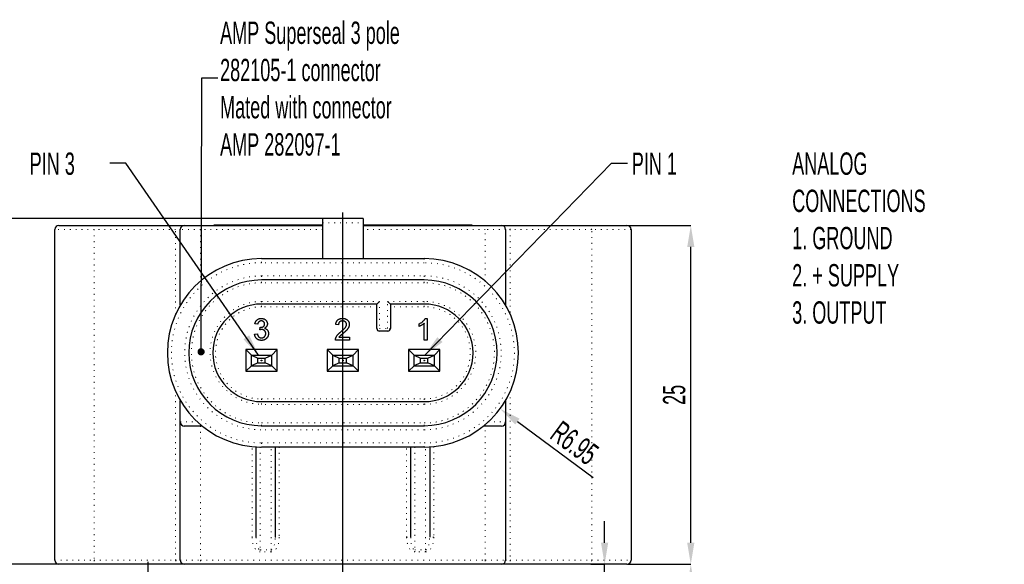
# Model space of a CAD drawing. Header units: millimetres. Extents: x 41 to 369, y 41 to 518.
# Tile 7 of 9: x 238 to 361, y 263 to 331. Entities that reach past the tile are written whole.
import ezdxf

# ---------------------------------------------------------------- set-up
doc = ezdxf.new("R2010")
doc.units = ezdxf.units.MM
doc.header["$PDSIZE"] = -1
doc.linetypes.add('DOT2', pattern=[0.635, 0, -0.635])
doc.layers.add('LINEE_SOTTILI', color=7, linetype='Continuous')
doc.styles.add('SLDTEXTSTYLE1', font='TXT', dxfattribs={"width": 0.605})
doc.dimstyles.new('SLDDIMSTYLE0', dxfattribs={"dimtxt": 2.8, "dimasz": 2.7, "dimexe": 0, "dimexo": 0.0625, "dimgap": 0.7, "dimtad": 1, "dimlfac": 0.588235, "dimrnd": 1e-09, "dimzin": 12, "dimdsep": 46, "dimtxsty": 'SLDTEXTSTYLE1', "dimsah": 1, "dimcen": 0.09, "dimadec": 0, "dimazin": 3, "dimtfac": 1, "dimtofl": 0, "dimtmove": 0, "dimatfit": 3, "dimfxl": 1, "dimfrac": 2, "dimtolj": 1, "dimtzin": 12, "dimarcsym": 0})
doc.dimstyles.new('SLDDIMSTYLE10', dxfattribs={"dimtxt": 2.8, "dimasz": 2.7, "dimexe": 0, "dimexo": 0.0625, "dimgap": 0.7, "dimtad": 1, "dimdec": 1, "dimlfac": 0.588235, "dimrnd": 1e-09, "dimzin": 12, "dimdsep": 46, "dimtxsty": 'SLDTEXTSTYLE1', "dimsah": 1, "dimcen": 0.09, "dimadec": 0, "dimazin": 3, "dimtfac": 1, "dimtdec": 1, "dimtofl": 0, "dimtmove": 0, "dimatfit": 3, "dimfxl": 1, "dimfrac": 2, "dimtolj": 1, "dimtzin": 12, "dimarcsym": 0})
doc.dimstyles.new('SLDDIMSTYLE11', dxfattribs={"dimtxt": 0.18, "dimasz": 2.7, "dimexe": 0, "dimexo": 0.0625, "dimgap": 0, "dimtad": 0, "dimtih": 1, "dimtoh": 1, "dimdec": 0, "dimrnd": 1e-09, "dimzin": 0, "dimdsep": 46, "dimtxsty": 'Standard', "dimsah": 1, "dimcen": 0.09, "dimadec": 0, "dimazin": 0, "dimtfac": 2.7, "dimtdec": 0, "dimtofl": 0, "dimtmove": 0, "dimatfit": 3, "dimfxl": 1, "dimfrac": 2, "dimtolj": 1, "dimtzin": 0, "dimarcsym": 0})
doc.dimstyles.new('SLDDIMSTYLE12', dxfattribs={"dimtxt": 0.18, "dimasz": 0.9, "dimexe": 0, "dimexo": 0.0625, "dimgap": 0, "dimtad": 0, "dimtih": 1, "dimtoh": 1, "dimdec": 0, "dimrnd": 1e-09, "dimzin": 0, "dimdsep": 46, "dimtxsty": 'Standard', "dimblk1": 'DOT', "dimblk2": 'DOT', "dimsah": 1, "dimcen": 0.09, "dimadec": 0, "dimazin": 0, "dimtfac": 0.9, "dimtdec": 0, "dimtofl": 0, "dimtmove": 0, "dimatfit": 3, "dimldrblk": 'DOT', "dimfxl": 1, "dimfrac": 2, "dimtolj": 1, "dimtzin": 0, "dimarcsym": 0})
doc.dimstyles.new('SLDDIMSTYLE4', dxfattribs={"dimtxt": 2.8, "dimasz": 2.7, "dimexe": 0, "dimexo": 0.0625, "dimgap": 0.7, "dimtad": 1, "dimlfac": 0.588235, "dimrnd": 1e-09, "dimzin": 12, "dimdsep": 46, "dimtxsty": 'SLDTEXTSTYLE1', "dimsah": 1, "dimcen": 0, "dimadec": 0, "dimazin": 3, "dimtfac": 1, "dimtofl": 0, "dimtmove": 0, "dimatfit": 3, "dimfxl": 1, "dimfrac": 2, "dimtolj": 1, "dimtzin": 12, "dimarcsym": 0})
doc.dimstyles.new('SLDDIMSTYLE6', dxfattribs={"dimtxt": 2.8, "dimasz": 2.7, "dimexe": 0, "dimexo": 0.0625, "dimgap": 0.7, "dimtad": 1, "dimlfac": 0.588235, "dimrnd": 1e-09, "dimdsep": 46, "dimtxsty": 'SLDTEXTSTYLE1', "dimsah": 1, "dimcen": 0.09, "dimadec": 0, "dimazin": 2, "dimtfac": 1, "dimtmove": 0, "dimatfit": 0, "dimfxl": 1, "dimfrac": 2, "dimtolj": 1, "dimtzin": 12, "dimarcsym": 0})
doc.dimstyles.new('SLDDIMSTYLE8', dxfattribs={"dimtxt": 2.8, "dimasz": 2.7, "dimexe": 0, "dimexo": 0.0625, "dimgap": 0.7, "dimtad": 1, "dimlfac": 0.588235, "dimrnd": 1e-09, "dimzin": 12, "dimdsep": 46, "dimtxsty": 'SLDTEXTSTYLE1', "dimsah": 1, "dimcen": 0.09, "dimadec": 0, "dimazin": 3, "dimtfac": 1, "dimtmove": 0, "dimatfit": 0, "dimfxl": 1, "dimfrac": 2, "dimtolj": 1, "dimtzin": 12, "dimarcsym": 0})

# ---------------------------------------------------------------- blocks, each defined once
blk = doc.blocks.new('_D_50')
at = {"layer": 'Defpoints', "color": 0}
for p in [(264.92, 257.48), (253.68, 256.29), (253.68, 256.29), (268.49, 256.29)]:
    blk.add_point(p, dxfattribs=at)
at = {"layer": 'LINEE_SOTTILI', "color": 0, "lineweight": -2}
for p, q in [((253.68, 260.18), (253.68, 262.88)), ((264.86, 257.48), (253.68, 257.48)), ((253.68, 257.48), (253.68, 256.29)), ((268.43, 256.29), (253.68, 256.29)), ((253.68, 256.29), (253.68, 246.38)), ((253.68, 253.59), (253.68, 250.89))]:
    blk.add_line(p, q, dxfattribs=at)
at = {"layer": 'LINEE_SOTTILI', "color": 0}
for points in [[(253.23, 260.18), (254.13, 260.18), (253.68, 257.48)], [(254.13, 253.59), (253.23, 253.59), (253.68, 256.29)]]:
    blk.add_solid(points, dxfattribs=at)
at = {"layer": 'LINEE_SOTTILI', "color": 0, "insert": (250.18, 248.64), "char_height": 2.8, "attachment_point": 2, "rotation": 90, "style": 'SLDTEXTSTYLE1'}
blk.add_mtext('\\A1;0.7', dxfattribs=at)
blk = doc.blocks.new('_D_52')
at = {"layer": 'Defpoints', "color": 0}
for p in [(309.13, 262.58), (310.91, 262.58), (310.91, 262.58), (291.27, 257.48)]:
    blk.add_point(p, dxfattribs=at)
at = {"layer": 'LINEE_SOTTILI', "color": 0, "lineweight": -2}
for p, q in [((310.91, 265.28), (310.91, 267.98)), ((309.19, 262.58), (310.91, 262.58)), ((310.91, 257.48), (310.91, 262.58)), ((291.33, 257.48), (310.91, 257.48)), ((310.91, 257.48), (310.91, 249.55)), ((310.91, 254.78), (310.91, 252.08))]:
    blk.add_line(p, q, dxfattribs=at)
at = {"layer": 'LINEE_SOTTILI', "color": 0}
for points in [[(310.46, 265.28), (311.36, 265.28), (310.91, 262.58)], [(311.36, 254.78), (310.46, 254.78), (310.91, 257.48)]]:
    blk.add_solid(points, dxfattribs=at)
at = {"layer": 'LINEE_SOTTILI', "color": 0, "insert": (307.41, 250.82), "char_height": 2.8, "attachment_point": 2, "rotation": 90, "style": 'SLDTEXTSTYLE1'}
blk.add_mtext('\\A1;3', dxfattribs=at)
blk = doc.blocks.new('_D_53')
at = {"layer": 'Defpoints', "color": 0}
for p in [(313.71, 305.08), (321.72, 305.08), (321.72, 305.08), (313.71, 262.58)]:
    blk.add_point(p, dxfattribs=at)
at = {"layer": 'LINEE_SOTTILI', "color": 0, "lineweight": -2}
for p, q in [((313.77, 305.08), (321.72, 305.08)), ((321.72, 265.28), (321.72, 302.38)), ((313.77, 262.58), (321.72, 262.58))]:
    blk.add_line(p, q, dxfattribs=at)
at = {"layer": 'LINEE_SOTTILI', "color": 0}
for points in [[(322.17, 302.38), (321.27, 302.38), (321.72, 305.08)], [(321.27, 265.28), (322.17, 265.28), (321.72, 262.58)]]:
    blk.add_solid(points, dxfattribs=at)
at = {"layer": 'LINEE_SOTTILI', "color": 0, "insert": (318.22, 283.83), "char_height": 2.8, "attachment_point": 2, "rotation": 90, "style": 'SLDTEXTSTYLE1'}
blk.add_mtext('\\A1;25', dxfattribs=at)
blk = doc.blocks.new('_D_54')
at = {"layer": 'Defpoints', "color": 0}
for p in [(288.3, 289.1), (297.81, 282.09)]:
    blk.add_point(p, dxfattribs=at)
at = {"layer": 'LINEE_SOTTILI', "color": 0, "lineweight": -2}
blk.add_line((299.98, 280.49), (309.49, 273.47), dxfattribs=at)
at = {"layer": 'LINEE_SOTTILI', "color": 0}
blk.add_solid([(300.25, 280.85), (299.71, 280.12), (297.81, 282.09)], dxfattribs=at)
at = {"layer": 'LINEE_SOTTILI', "color": 0, "insert": (305.55, 280.73), "char_height": 2.8, "attachment_point": 1, "rotation": 323.5931, "style": 'SLDTEXTSTYLE1'}
blk.add_mtext('\\A1;R6.95', dxfattribs=at)
blk = doc.blocks.new('_D_55')
at = {"layer": 'Defpoints', "color": 0}
for p in [(234.47, 305.93), (234.47, 305.93), (275.55, 305.93), (242.48, 262.58)]:
    blk.add_point(p, dxfattribs=at)
at = {"layer": 'LINEE_SOTTILI', "color": 0, "lineweight": -2}
for p, q in [((275.48, 305.93), (234.47, 305.93)), ((234.47, 265.28), (234.47, 303.23)), ((242.42, 262.58), (234.47, 262.58))]:
    blk.add_line(p, q, dxfattribs=at)
at = {"layer": 'LINEE_SOTTILI', "color": 0}
for points in [[(234.92, 303.23), (234.02, 303.23), (234.47, 305.93)], [(234.02, 265.28), (234.92, 265.28), (234.47, 262.58)]]:
    blk.add_solid(points, dxfattribs=at)
at = {"layer": 'LINEE_SOTTILI', "color": 0, "insert": (230.97, 284.26), "char_height": 2.8, "attachment_point": 2, "rotation": 90, "style": 'SLDTEXTSTYLE1'}
blk.add_mtext('\\A1;25.5', dxfattribs=at)
blk = doc.blocks.new('_D_56')
at = {"layer": 'Defpoints', "color": 0}
for p in [(313.71, 262.58), (321.72, 262.58), (321.72, 262.58), (282.69, 236.11)]:
    blk.add_point(p, dxfattribs=at)
at = {"layer": 'LINEE_SOTTILI', "color": 0, "lineweight": -2}
for p, q in [((313.77, 262.58), (321.72, 262.58)), ((321.72, 238.81), (321.72, 259.88)), ((282.75, 236.11), (321.72, 236.11))]:
    blk.add_line(p, q, dxfattribs=at)
at = {"layer": 'LINEE_SOTTILI', "color": 0}
for points in [[(322.17, 259.88), (321.27, 259.88), (321.72, 262.58)], [(321.27, 238.81), (322.17, 238.81), (321.72, 236.11)]]:
    blk.add_solid(points, dxfattribs=at)
at = {"layer": 'LINEE_SOTTILI', "color": 0, "insert": (318.22, 249.35), "char_height": 2.8, "attachment_point": 2, "rotation": 90, "style": 'SLDTEXTSTYLE1'}
blk.add_mtext('\\A1;15.6', dxfattribs=at)
blk = doc.blocks.new('_Dot')
at = {"color": 0, "linetype": 'ByBlock', "lineweight": -2}
blk.add_line((-0.5, 0), (-1, 0), dxfattribs=at)
at = {"color": 0, "linetype": 'ByBlock', "const_width": 0.5}
blk.add_lwpolyline([(-0.25, 0, 1), (0.25, 0, 1)], format="xyb", close=True, dxfattribs=at)
blk = doc.blocks.new('SW_CENTERMARKSYMBOL_13')
at = {"layer": 'LINEE_SOTTILI', "color": 0}
for p, q in [((0, 1.7), (0, 63.59)), ((-1.7, 0), (-2.89, 0)), ((0, 0), (-0.85, 0)), ((0, 0), (0, 0.85)), ((0, 0), (0, -0.85)), ((0, 0), (0.85, 0)), ((1.7, 0), (2.89, 0)), ((0, -1.7), (0, -7.65))]:
    blk.add_line(p, q, dxfattribs=at)

msp = doc.modelspace()

# ---------------------------------------------------------------- linework, layer by layer
at = {"color": 7, "linetype": 'Continuous', "lineweight": 25}
for p, q in [((242.48135, 305.08065), (247.06748, 305.08065)), ((247.06748, 305.08065), (257.28912, 305.08065)), ((257.28912, 305.08065), (258.20635, 305.08065)), ((258.20635, 305.08065), (260.24635, 305.08065)), ((260.24635, 305.08065), (275.54635, 305.08065)), ((261.94635, 305.08065), (261.94635, 305.16565)), ((261.94635, 305.16565), (263.64635, 305.16565)), ((263.64635, 305.16565), (275.54635, 305.16565)), ((280.64635, 305.93065), (275.54635, 305.93065)), ((275.54635, 305.93065), (275.54635, 305.40581)), ((275.54635, 305.40581), (275.54635, 300.91565)), ((280.64635, 305.93065), (280.64635, 305.40581)), ((280.64635, 305.40581), (280.64635, 300.91565)), ((280.64635, 305.16565), (292.54635, 305.16565)), ((280.64635, 305.08065), (295.94635, 305.08065)), ((292.54635, 305.16565), (294.24635, 305.16565)), ((294.24635, 305.16565), (294.24635, 305.08065)), ((295.94635, 305.08065), (297.98635, 305.08065)), ((297.98635, 305.08065), (298.90357, 305.08065)), ((298.90357, 305.08065), (309.12521, 305.08065)), ((309.12521, 305.08065), (313.71135, 305.08065)), ((241.97135, 263.09065), (241.97135, 304.57065)), ((257.69635, 295.06338), (257.69635, 304.57065)), ((298.49635, 304.57065), (298.49635, 295.06338)), ((314.22135, 304.57065), (314.22135, 263.09065)), ((267.89635, 300.91565), (288.29635, 300.91565)), ((288.29635, 298.23815), (267.89635, 298.23815)), ((282.34635, 295.22065), (267.89635, 295.22065)), ((282.34635, 295.22065), (282.68635, 295.56065)), ((282.34635, 292.16065), (282.34635, 295.22065)), ((283.70635, 295.56065), (284.04635, 295.22065)), ((288.29635, 295.22065), (284.04635, 295.22065)), ((284.04635, 295.22065), (284.04635, 292.16065)), ((267.40814, 292.68634), (267.05942, 292.72121)), ((277.5384, 292.6166), (277.18968, 292.65147)), ((287.66865, 292.41717), (287.66865, 292.73865)), ((288.29635, 290.69865), (288.29635, 292.8182)), ((288.42058, 293.41865), (288.64506, 293.41865)), ((288.64506, 293.41865), (288.64506, 290.69865)), ((267.02455, 291.43095), (267.37327, 291.46583)), ((267.68385, 291.9889), (267.71981, 292.30275)), ((283.70635, 291.82065), (282.68635, 291.82065)), ((278.93327, 290.69865), (277.15481, 290.69865)), ((277.60269, 291.04736), (278.93327, 291.04736)), ((278.93327, 291.04736), (278.93327, 290.69865)), ((288.64506, 290.69865), (288.29635, 290.69865)), ((266.62135, 288.82865), (265.94135, 289.50865)), ((269.85135, 289.50865), (265.94135, 289.50865)), ((265.94135, 289.50865), (265.94135, 286.78865)), ((269.85135, 289.50865), (269.17135, 288.82865)), ((269.85135, 286.78865), (269.85135, 289.50865)), ((276.82135, 288.82865), (276.14135, 289.50865)), ((280.05135, 289.50865), (276.14135, 289.50865)), ((276.14135, 289.50865), (276.14135, 286.78865)), ((280.05135, 289.50865), (279.37135, 288.82865)), ((280.05135, 286.78865), (280.05135, 289.50865)), ((287.02135, 288.82865), (286.34135, 289.50865)), ((290.25135, 289.50865), (286.34135, 289.50865)), ((286.34135, 289.50865), (286.34135, 286.78865)), ((290.25135, 289.50865), (289.57135, 288.82865)), ((290.25135, 286.78865), (290.25135, 289.50865)), ((266.62135, 287.46865), (266.62135, 288.82865)), ((266.62135, 288.82865), (267.44556, 288.43211)), ((266.62135, 288.82865), (269.17135, 288.82865)), ((267.44556, 287.86518), (266.62135, 287.46865)), ((267.44556, 287.86518), (267.44556, 288.43211)), ((267.44556, 288.43211), (268.34713, 288.43211)), ((267.44556, 287.86518), (268.34713, 287.86518)), ((268.34713, 288.43211), (269.17135, 288.82865)), ((268.34713, 287.86518), (268.34713, 288.43211)), ((269.17135, 287.46865), (268.34713, 287.86518)), ((269.17135, 287.46865), (269.17135, 288.82865)), ((276.82135, 287.46865), (276.82135, 288.82865)), ((276.82135, 288.82865), (277.64556, 288.43211)), ((276.82135, 288.82865), (279.37135, 288.82865)), ((277.64556, 287.86518), (276.82135, 287.46865)), ((277.64556, 287.86518), (277.64556, 288.43211)), ((277.64556, 288.43211), (278.54713, 288.43211)), ((277.64556, 287.86518), (278.54713, 287.86518)), ((278.54713, 288.43211), (279.37135, 288.82865)), ((278.54713, 287.86518), (278.54713, 288.43211)), ((279.37135, 287.46865), (278.54713, 287.86518)), ((279.37135, 287.46865), (279.37135, 288.82865)), ((287.02135, 287.46865), (287.02135, 288.82865)), ((287.02135, 288.82865), (287.84556, 288.43211)), ((287.02135, 288.82865), (289.57135, 288.82865)), ((287.84556, 287.86518), (287.02135, 287.46865)), ((287.84556, 287.86518), (287.84556, 288.43211)), ((287.84556, 288.43211), (288.74713, 288.43211)), ((287.84556, 287.86518), (288.74713, 287.86518)), ((288.74713, 288.43211), (289.57135, 288.82865)), ((288.74713, 287.86518), (288.74713, 288.43211)), ((289.57135, 287.46865), (288.74713, 287.86518)), ((289.57135, 287.46865), (289.57135, 288.82865)), ((266.62135, 287.46865), (265.94135, 286.78865)), ((265.94135, 286.78865), (269.85135, 286.78865)), ((266.62135, 287.46865), (269.17135, 287.46865)), ((269.85135, 286.78865), (269.17135, 287.46865)), ((276.82135, 287.46865), (276.14135, 286.78865)), ((276.14135, 286.78865), (280.05135, 286.78865)), ((276.82135, 287.46865), (279.37135, 287.46865)), ((280.05135, 286.78865), (279.37135, 287.46865)), ((287.02135, 287.46865), (286.34135, 286.78865)), ((286.34135, 286.78865), (290.25135, 286.78865)), ((287.02135, 287.46865), (289.57135, 287.46865)), ((290.25135, 286.78865), (289.57135, 287.46865)), ((257.69635, 280.43065), (257.69635, 283.13791)), ((267.89635, 282.98065), (288.29635, 282.98065)), ((298.49635, 283.13791), (298.49635, 280.43065)), ((257.69635, 263.09065), (257.69635, 280.43065)), ((298.49635, 280.43065), (298.49635, 263.09065)), ((260.24635, 279.92065), (258.20635, 279.92065)), ((260.45848, 279.92065), (260.24635, 279.92065)), ((267.89635, 279.96315), (288.29635, 279.96315)), ((295.94635, 279.92065), (295.73421, 279.92065)), ((297.98635, 279.92065), (295.94635, 279.92065)), ((267.21635, 265.96506), (267.21635, 277.30523)), ((288.29635, 277.28565), (267.89635, 277.28565)), ((269.59635, 277.28565), (269.59635, 265.96506)), ((286.59635, 265.96506), (286.59635, 277.28565)), ((288.97635, 277.30523), (288.97635, 265.96506)), ((247.06748, 262.58065), (242.48135, 262.58065)), ((257.28912, 262.58065), (247.06748, 262.58065)), ((258.20635, 262.58065), (257.28912, 262.58065)), ((260.24635, 262.58065), (258.20635, 262.58065)), ((295.94635, 262.58065), (260.24635, 262.58065)), ((297.98635, 262.58065), (295.94635, 262.58065)), ((298.90357, 262.58065), (297.98635, 262.58065)), ((309.12521, 262.58065), (298.90357, 262.58065)), ((313.71135, 262.58065), (309.12521, 262.58065))]:
    msp.add_line(p, q, dxfattribs=at)
at = {"color": 7, "linetype": 'DOT2', "lineweight": 18}
for p, q in [((260.24635, 305.08065), (260.24635, 304.57065)), ((263.64635, 305.16565), (263.64635, 305.08065)), ((275.54635, 305.40581), (280.64635, 305.40581)), ((292.54635, 305.08065), (292.54635, 305.16565)), ((295.94635, 305.08065), (295.94635, 304.57065)), ((246.90144, 304.57065), (241.97135, 304.57065)), ((257.12308, 304.57065), (246.90144, 304.57065)), ((246.90144, 304.57065), (246.90144, 263.09065)), ((257.69635, 304.57065), (257.12308, 304.57065)), ((257.12308, 293.95152), (257.12308, 304.57065)), ((260.24635, 304.57065), (257.69635, 304.57065)), ((260.24635, 304.57065), (260.24635, 298.10463)), ((275.54635, 304.57065), (260.24635, 304.57065)), ((295.94635, 304.57065), (280.64635, 304.57065)), ((295.94635, 298.10463), (295.94635, 304.57065)), ((298.49635, 304.57065), (295.94635, 304.57065)), ((299.06961, 304.57065), (298.49635, 304.57065)), ((299.06961, 304.57065), (299.06961, 293.95152)), ((309.29125, 304.57065), (299.06961, 304.57065)), ((309.29125, 263.09065), (309.29125, 304.57065)), ((314.22135, 304.57065), (309.29125, 304.57065)), ((267.89635, 300.40565), (267.89635, 300.91565)), ((288.29635, 300.40565), (267.89635, 300.40565)), ((288.29635, 300.91565), (288.29635, 300.40565)), ((267.89635, 298.74815), (288.29635, 298.74815)), ((267.89635, 298.74815), (267.89635, 298.23815)), ((267.89635, 297.89815), (267.89635, 298.23815)), ((288.29635, 297.89815), (267.89635, 297.89815)), ((288.29635, 298.74815), (288.29635, 298.23815)), ((288.29635, 297.89815), (288.29635, 298.23815)), ((267.89635, 295.56065), (282.68635, 295.56065)), ((267.89635, 295.56065), (267.89635, 295.22065)), ((267.89635, 294.88065), (267.89635, 295.22065)), ((282.68635, 295.56065), (282.68635, 292.16065)), ((283.70635, 295.56065), (288.29635, 295.56065)), ((283.70635, 292.16065), (283.70635, 295.56065)), ((288.29635, 295.56065), (288.29635, 295.22065)), ((288.29635, 294.88065), (288.29635, 295.22065)), ((282.34635, 294.88065), (267.89635, 294.88065)), ((288.29635, 294.88065), (284.04635, 294.88065)), ((282.34635, 292.16065), (282.68635, 292.16065)), ((282.68635, 292.16065), (283.70635, 292.16065)), ((282.68635, 291.82065), (282.68635, 292.16065)), ((284.04635, 292.16065), (283.70635, 292.16065)), ((283.70635, 291.82065), (283.70635, 292.16065)), ((257.12308, 263.09065), (257.12308, 284.24978)), ((299.06961, 284.24978), (299.06961, 263.09065)), ((267.89635, 283.32065), (267.89635, 282.98065)), ((267.89635, 283.32065), (288.29635, 283.32065)), ((267.89635, 282.64065), (267.89635, 282.98065)), ((288.29635, 283.32065), (288.29635, 282.98065)), ((288.29635, 282.64065), (288.29635, 282.98065)), ((288.29635, 282.64065), (267.89635, 282.64065)), ((257.69635, 280.43065), (259.86981, 280.43065)), ((267.89635, 279.96315), (267.89635, 280.30315)), ((267.89635, 280.30315), (288.29635, 280.30315)), ((288.29635, 279.96315), (288.29635, 280.30315)), ((296.32288, 280.43065), (298.49635, 280.43065)), ((260.24635, 279.92065), (260.24635, 280.09666)), ((260.24635, 279.92065), (260.24635, 263.09065)), ((267.89635, 279.96315), (267.89635, 279.45315)), ((288.29635, 279.45315), (267.89635, 279.45315)), ((288.29635, 279.96315), (288.29635, 279.45315)), ((295.94635, 280.09666), (295.94635, 279.92065)), ((295.94635, 263.09065), (295.94635, 279.92065)), ((267.89635, 277.79565), (267.89635, 277.28565)), ((267.89635, 277.79565), (288.29635, 277.79565)), ((288.29635, 277.28565), (288.29635, 277.79565)), ((266.70635, 265.96506), (266.70635, 277.34573)), ((267.72635, 277.28687), (267.72635, 264.40913)), ((269.08635, 264.40913), (269.08635, 277.28565)), ((270.10635, 277.28565), (270.10635, 265.96506)), ((286.08635, 265.96506), (286.08635, 277.28565)), ((287.10635, 277.28565), (287.10635, 264.40913)), ((288.46635, 264.40913), (288.46635, 277.28687)), ((289.48635, 277.34573), (289.48635, 265.96506)), ((267.21635, 265.96506), (266.70635, 265.96506)), ((269.59635, 265.96506), (270.10635, 265.96506)), ((286.08635, 265.96506), (286.59635, 265.96506)), ((289.48635, 265.96506), (288.97635, 265.96506)), ((267.72635, 264.40913), (269.08635, 264.40913)), ((267.72635, 264.40913), (267.72635, 264.12623)), ((269.08635, 264.40913), (269.08635, 264.12623)), ((287.10635, 264.40913), (288.46635, 264.40913)), ((287.10635, 264.12623), (287.10635, 264.40913)), ((288.46635, 264.12623), (288.46635, 264.40913)), ((241.97135, 263.09065), (246.90144, 263.09065)), ((246.90144, 263.09065), (257.12308, 263.09065)), ((257.12308, 263.09065), (257.69635, 263.09065)), ((257.69635, 263.09065), (260.24635, 263.09065)), ((260.24635, 263.09065), (295.94635, 263.09065)), ((260.24635, 263.09065), (260.24635, 262.58065)), ((269.08635, 264.12623), (267.72635, 264.12623)), ((288.46635, 264.12623), (287.10635, 264.12623)), ((295.94635, 263.09065), (298.49635, 263.09065)), ((295.94635, 263.09065), (295.94635, 262.58065)), ((298.49635, 263.09065), (299.06961, 263.09065)), ((299.06961, 263.09065), (309.29125, 263.09065)), ((309.29125, 263.09065), (314.22135, 263.09065))]:
    msp.add_line(p, q, dxfattribs=at)
at = {"color": 7, "linetype": 'DOT2', "lineweight": 18, "flags": 128}
for points in [[(247.06748, 305.08065), (247.03509, 305.07085), (247.00394, 305.04182), (246.97523, 304.9947), (246.95007, 304.93127), (246.92942, 304.85399), (246.91408, 304.76581), (246.90463, 304.67014), (246.90144, 304.57065)], [(257.28912, 305.08065), (257.25673, 305.07085), (257.22558, 305.04182), (257.19687, 304.9947), (257.17171, 304.93127), (257.15106, 304.85399), (257.13572, 304.76581), (257.12627, 304.67014), (257.12308, 304.57065)], [(299.06961, 304.57065), (299.06642, 304.67014), (299.05697, 304.76581), (299.04163, 304.85399), (299.02098, 304.93127), (298.99582, 304.9947), (298.96711, 305.04182), (298.93597, 305.07085), (298.90357, 305.08065)], [(309.29125, 304.57065), (309.28806, 304.67014), (309.27861, 304.76581), (309.26327, 304.85399), (309.24262, 304.93127), (309.21746, 304.9947), (309.18875, 305.04182), (309.1576, 305.07085), (309.12521, 305.08065)], [(246.90144, 263.09065), (246.90463, 262.99115), (246.91408, 262.89548), (246.92942, 262.80731), (246.95007, 262.73002), (246.97523, 262.6666), (247.00394, 262.61947), (247.03509, 262.59045), (247.06748, 262.58065)], [(257.12308, 263.09065), (257.12627, 262.99115), (257.13572, 262.89548), (257.15106, 262.80731), (257.17171, 262.73002), (257.19687, 262.6666), (257.22558, 262.61947), (257.25673, 262.59045), (257.28912, 262.58065)], [(299.06961, 263.09065), (299.06642, 262.99115), (299.05697, 262.89548), (299.04163, 262.80731), (299.02098, 262.73002), (298.99582, 262.6666), (298.96711, 262.61947), (298.93597, 262.59045), (298.90357, 262.58065)], [(309.29125, 263.09065), (309.28806, 262.99115), (309.27861, 262.89548), (309.26327, 262.80731), (309.24262, 262.73002), (309.21746, 262.6666), (309.18875, 262.61947), (309.1576, 262.59045), (309.12521, 262.58065)]]:
    msp.add_lwpolyline(points, dxfattribs=at)
at = {"color": 7, "linetype": 'Continuous', "lineweight": 25}
for centre in [(267.89635, 288.14865), (278.09635, 288.14865), (288.29635, 288.14865)]:
    msp.add_circle(centre, 0.0425, dxfattribs=at)
for centre, radius, start, end in [((242.48135, 304.57065), 0.51, 90, 180), ((258.20635, 304.57065), 0.51, 90, 180), ((297.98635, 304.57065), 0.51, 0, 90), ((313.71135, 304.57065), 0.51, 0, 90), ((267.89635, 289.10065), 11.815, 90, 270), ((288.29635, 289.10065), 11.815, 270, 90), ((267.89635, 289.10065), 9.1375, 90, 270), ((288.29635, 289.10065), 9.1375, 270, 90), ((267.89635, 289.10065), 6.12, 90, 270), ((288.29635, 289.10065), 6.12, 270, 90), ((282.68635, 292.16065), 0.34, 180, 270), ((283.70635, 292.16065), 0.34, 270, 0), ((258.20635, 280.43065), 0.51, 180, 270), ((297.98635, 280.43065), 0.51, 270, 0), ((242.48135, 263.09065), 0.51, 180, 270), ((258.20635, 263.09065), 0.51, 180, 270), ((297.98635, 263.09065), 0.51, 270, 0), ((313.71135, 263.09065), 0.51, 270, 0)]:
    msp.add_arc(centre, radius, start, end, dxfattribs=at)
at = {"color": 7, "linetype": 'DOT2', "lineweight": 18}
for centre, radius, start, end in [((267.89635, 289.10065), 11.305, 90, 270), ((288.29635, 289.10065), 11.305, 270, 90), ((267.89635, 289.10065), 9.6475, 90, 270), ((267.89635, 289.10065), 8.7975, 90, 270), ((288.29635, 289.10065), 9.6475, 270, 90), ((288.29635, 289.10065), 8.7975, 270, 90), ((267.89635, 289.10065), 6.46, 90, 270), ((288.29635, 289.10065), 6.46, 270, 90), ((267.89635, 289.10065), 5.78, 90, 270), ((288.29635, 289.10065), 5.78, 270, 90)]:
    msp.add_arc(centre, radius, start, end, dxfattribs=at)
for centre, major_axis, ratio, start_param, end_param in [((267.72635, 265.96506), (0, -1.83883), 0.554700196, 4.71238898, 6.283185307), ((267.72635, 265.96506), (0, 1.55593), 0.327777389, 1.570796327, 3.141592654), ((269.08635, 265.96506), (0, 1.55593), 0.327777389, 3.141592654, 4.71238898), ((269.08635, 265.96506), (0, 1.83883), 0.554700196, 3.141592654, 4.71238898), ((287.10635, 265.96506), (0, -1.83883), 0.554700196, 4.71238898, 6.283185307), ((287.10635, 265.96506), (0, 1.55593), 0.327777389, 1.570796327, 3.141592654), ((288.46635, 265.96506), (0, 1.55593), 0.327777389, 3.141592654, 4.71238898), ((288.46635, 265.96506), (0, 1.83883), 0.554700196, 3.141592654, 4.71238898)]:
    msp.add_ellipse(centre, major_axis=major_axis, ratio=ratio, start_param=start_param, end_param=end_param, dxfattribs=at)
at = {"color": 7, "linetype": 'Continuous', "lineweight": 25}
for points, knots in [([(267.05942, 292.72121), (267.06488, 292.74817), (267.07558, 292.80106), (267.09738, 292.87745), (267.12396, 292.94916), (267.15588, 293.01586), (267.19163, 293.07834), (267.23287, 293.13587), (267.27862, 293.18879), (267.32899, 293.23694), (267.38327, 293.27994), (267.4412, 293.31704), (267.50231, 293.34848), (267.56664, 293.37383), (267.63415, 293.39444), (267.70503, 293.4081), (267.77895, 293.41733), (267.8293, 293.4182), (267.85493, 293.41865)], [0, 0, 0, 0, 0.071036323, 0.13934334, 0.204958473, 0.268331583, 0.330129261, 0.390663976, 0.450861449, 0.510587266, 0.570373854, 0.629455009, 0.687993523, 0.747580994, 0.807838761, 0.870034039, 0.933810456, 1, 1, 1, 1]), ([(267.86583, 293.1048), (267.83665, 293.10366), (267.78029, 293.10146), (267.6996, 293.08113), (267.62648, 293.04823), (267.57234, 293.00965), (267.5339, 292.97277), (267.50765, 292.9415), (267.48416, 292.90697), (267.46338, 292.8692), (267.44559, 292.82802), (267.42955, 292.78396), (267.41713, 292.7363), (267.41119, 292.70327), (267.40814, 292.68634)], [0, 0, 0, 0, 0.1277971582, 0.2467952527, 0.3622843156, 0.4776524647, 0.5362368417, 0.5955904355, 0.6563437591, 0.7190851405, 0.7843491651, 0.8528755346, 0.9245512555, 1, 1, 1, 1]), ([(267.76993, 292.29893), (267.80201, 292.30016), (267.86492, 292.30256), (267.95663, 292.32252), (268.04355, 292.35394), (268.1107, 292.39144), (268.16049, 292.4267), (268.1919, 292.4585), (268.2202, 292.49224), (268.24132, 292.53094), (268.25957, 292.57206), (268.27087, 292.61723), (268.27911, 292.66533), (268.27966, 292.69865), (268.27993, 292.71576)], [0, 0, 0, 0, 0.129789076, 0.25460537, 0.378435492, 0.502919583, 0.565017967, 0.624847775, 0.683448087, 0.74276452, 0.802756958, 0.865220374, 0.930778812, 1, 1, 1, 1]), ([(267.85493, 293.41865), (267.89042, 293.4175), (267.96021, 293.41523), (268.06271, 293.39726), (268.16074, 293.36777), (268.25353, 293.32688), (268.33948, 293.27693), (268.41553, 293.21705), (268.48068, 293.14831), (268.53365, 293.07143), (268.5756, 292.98958), (268.60664, 292.90462), (268.62519, 292.81664), (268.6275, 292.75708), (268.62865, 292.7272)], [0, 0, 0, 0, 0.092053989, 0.181007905, 0.269130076, 0.357137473, 0.443549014, 0.526433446, 0.607452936, 0.688384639, 0.76785385, 0.84553059, 0.922529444, 1, 1, 1, 1]), ([(268.27993, 292.71576), (268.27968, 292.72958), (268.27917, 292.75662), (268.27356, 292.79625), (268.26427, 292.8338), (268.25172, 292.86967), (268.23527, 292.90368), (268.21488, 292.93578), (268.19157, 292.96662), (268.16406, 292.99461), (268.1346, 293.02089), (268.10212, 293.04303), (268.06815, 293.06269), (268.03151, 293.07754), (267.9931, 293.08976), (267.95258, 293.09832), (267.90995, 293.10407), (267.88075, 293.10455), (267.86583, 293.1048)], [0, 0, 0, 0, 0.065093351, 0.127304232, 0.188122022, 0.247130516, 0.306076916, 0.365678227, 0.426103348, 0.487841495, 0.550316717, 0.611805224, 0.672737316, 0.734883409, 0.797680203, 0.862474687, 0.929775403, 1, 1, 1, 1]), ([(268.62865, 292.7272), (268.62748, 292.69897), (268.62517, 292.64321), (268.60734, 292.56169), (268.57723, 292.48446), (268.53652, 292.41124), (268.48374, 292.34363), (268.41902, 292.28338), (268.3434, 292.22991), (268.28673, 292.20209), (268.2576, 292.18778)], [0, 0, 0, 0, 0.121951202, 0.240786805, 0.358549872, 0.479065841, 0.601518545, 0.727550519, 0.859932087, 1, 1, 1, 1]), ([(277.18968, 292.65147), (277.19325, 292.68186), (277.20019, 292.74098), (277.21748, 292.82661), (277.24175, 292.90628), (277.27079, 292.98108), (277.3072, 293.04975), (277.34836, 293.11371), (277.3969, 293.17093), (277.45053, 293.22321), (277.50983, 293.26928), (277.57424, 293.30953), (277.64374, 293.3432), (277.71794, 293.37108), (277.79701, 293.39223), (277.88083, 293.40739), (277.96954, 293.41674), (278.03039, 293.418), (278.06147, 293.41865)], [0, 0, 0, 0, 0.0706752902, 0.1374926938, 0.2014728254, 0.2628693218, 0.3225500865, 0.3807372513, 0.4382197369, 0.4954874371, 0.5534836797, 0.6113462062, 0.6706437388, 0.7315869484, 0.7941831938, 0.8594451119, 0.9282076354, 1, 1, 1, 1]), ([(278.05385, 293.1048), (278.03494, 293.10437), (277.99794, 293.10352), (277.94385, 293.09733), (277.8925, 293.08788), (277.84402, 293.07343), (277.79846, 293.05523), (277.75601, 293.03231), (277.71598, 293.00645), (277.67965, 292.97583), (277.64679, 292.94188), (277.61762, 292.90491), (277.59372, 292.86422), (277.57398, 292.8207), (277.55811, 292.77422), (277.54659, 292.72441), (277.54031, 292.67142), (277.53904, 292.63514), (277.5384, 292.6166)], [0, 0, 0, 0, 0.070696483, 0.138358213, 0.203369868, 0.265700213, 0.327255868, 0.386512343, 0.445858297, 0.505173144, 0.563779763, 0.622343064, 0.68082358, 0.739795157, 0.800801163, 0.864239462, 0.930631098, 1, 1, 1, 1]), ([(277.81846, 291.71592), (277.85346, 291.74538), (277.92085, 291.8021), (278.01602, 291.88627), (278.10294, 291.96443), (278.18023, 292.03795), (278.24852, 292.1061), (278.30797, 292.16875), (278.35909, 292.22569), (278.40126, 292.27898), (278.43684, 292.32931), (278.46699, 292.3784), (278.49212, 292.42711), (278.51305, 292.47528), (278.5296, 292.52313), (278.54088, 292.5708), (278.54853, 292.6178), (278.5493, 292.64908), (278.54968, 292.66454)], [0, 0, 0, 0, 0.11140966, 0.214526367, 0.309417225, 0.396087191, 0.474284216, 0.544373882, 0.606419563, 0.660581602, 0.709793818, 0.756450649, 0.800767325, 0.843168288, 0.884294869, 0.923884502, 0.96235871, 1, 1, 1, 1]), ([(278.54968, 292.66454), (278.5493, 292.67983), (278.54856, 292.70982), (278.54151, 292.75371), (278.5317, 292.79598), (278.51584, 292.83587), (278.49695, 292.87455), (278.47274, 292.91081), (278.44472, 292.94555), (278.41264, 292.97784), (278.37761, 293.00815), (278.33846, 293.03333), (278.29777, 293.05601), (278.25414, 293.07424), (278.20764, 293.08763), (278.1586, 293.09735), (278.10703, 293.10351), (278.07184, 293.10436), (278.05385, 293.1048)], [0, 0, 0, 0, 0.061762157, 0.121173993, 0.179421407, 0.236843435, 0.294321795, 0.353190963, 0.412720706, 0.474522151, 0.537056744, 0.599591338, 0.662366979, 0.725245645, 0.790316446, 0.857724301, 0.927231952, 1, 1, 1, 1]), ([(278.06147, 293.41865), (278.09293, 293.41811), (278.1542, 293.41706), (278.24348, 293.40632), (278.32772, 293.3896), (278.40722, 293.3663), (278.48152, 293.33574), (278.55068, 293.29841), (278.61501, 293.25466), (278.67344, 293.20398), (278.72613, 293.14865), (278.7723, 293.0896), (278.8109, 293.02709), (278.84377, 292.96196), (278.86815, 292.89284), (278.88529, 292.82066), (278.89694, 292.74538), (278.89791, 292.69401), (278.8984, 292.66781)], [0, 0, 0, 0, 0.07471189, 0.145539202, 0.213339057, 0.278615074, 0.342094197, 0.403890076, 0.465063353, 0.526576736, 0.587328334, 0.646380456, 0.704345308, 0.761671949, 0.819417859, 0.8780394, 0.937795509, 1, 1, 1, 1]), ([(278.8984, 292.66781), (278.89765, 292.6409), (278.89615, 292.587), (278.88443, 292.50645), (278.86438, 292.42677), (278.83781, 292.347), (278.8015, 292.26681), (278.75563, 292.1851), (278.69873, 292.10158), (278.644, 292.03057), (278.59306, 291.97105), (278.5479, 291.92206), (278.49566, 291.87001), (278.43829, 291.81311), (278.37345, 291.75336), (278.30301, 291.68897), (278.22543, 291.62166), (278.17157, 291.57567), (278.14375, 291.55192)], [0, 0, 0, 0, 0.057944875, 0.116017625, 0.174825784, 0.23468309, 0.29682703, 0.364061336, 0.436192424, 0.51426012, 0.556975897, 0.604855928, 0.657675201, 0.715750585, 0.778839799, 0.847501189, 0.921228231, 1, 1, 1, 1]), ([(287.66865, 292.73865), (287.71223, 292.76109), (287.79811, 292.80532), (287.91945, 292.88171), (288.03273, 292.96452), (288.13608, 293.05374), (288.22873, 293.14493), (288.3068, 293.23695), (288.37213, 293.32642), (288.4049, 293.38881), (288.42058, 293.41865)], [0, 0, 0, 0, 0.142657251, 0.281168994, 0.416977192, 0.550852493, 0.67836417, 0.795032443, 0.901998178, 1, 1, 1, 1]), ([(288.29635, 292.8182), (288.27627, 292.79883), (288.23453, 292.75859), (288.16399, 292.70163), (288.08525, 292.6439), (287.99935, 292.58839), (287.91178, 292.53613), (287.82716, 292.48913), (287.74689, 292.44936), (287.69402, 292.42761), (287.66865, 292.41717)], [0, 0, 0, 0, 0.1116703, 0.232094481, 0.362743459, 0.50255751, 0.641525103, 0.771098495, 0.890161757, 1, 1, 1, 1]), ([(267.87074, 290.66377), (267.84218, 290.66431), (267.78597, 290.66537), (267.70369, 290.6764), (267.62486, 290.69206), (267.5501, 290.71619), (267.47855, 290.74562), (267.41142, 290.78327), (267.3475, 290.82649), (267.28799, 290.87652), (267.23322, 290.93174), (267.18436, 290.99133), (267.14241, 291.05516), (267.10542, 291.12227), (267.07552, 291.19394), (267.05224, 291.26954), (267.03449, 291.3488), (267.0279, 291.40327), (267.02455, 291.43095)], [0, 0, 0, 0, 0.067794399, 0.133464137, 0.196933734, 0.258480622, 0.319786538, 0.380431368, 0.440990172, 0.502867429, 0.564806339, 0.625526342, 0.685603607, 0.746040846, 0.807346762, 0.869717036, 0.933789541, 1, 1, 1, 1]), ([(267.37327, 291.46583), (267.37792, 291.44487), (267.38691, 291.40433), (267.40422, 291.34625), (267.4225, 291.29234), (267.44516, 291.2438), (267.46728, 291.19865), (267.49326, 291.15876), (267.52103, 291.12308), (267.55109, 291.09175), (267.5838, 291.06477), (267.6187, 291.04116), (267.65655, 291.02144), (267.69705, 291.00583), (267.73987, 290.99319), (267.78522, 290.98391), (267.83336, 290.97839), (267.86636, 290.97788), (267.88327, 290.97762)], [0, 0, 0, 0, 0.0825664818, 0.1597600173, 0.2331545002, 0.3013562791, 0.3657520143, 0.4264371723, 0.484185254, 0.5395491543, 0.5931555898, 0.6470483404, 0.7014463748, 0.7569996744, 0.8138396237, 0.8730579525, 0.934962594, 1, 1, 1, 1]), ([(267.90942, 292.02595), (267.89341, 292.02553), (267.85944, 292.02463), (267.80583, 292.01668), (267.74644, 292.00556), (267.70539, 291.99464), (267.68385, 291.9889)], [0, 0, 0, 0, 0.209402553, 0.444401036, 0.708272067, 1, 1, 1, 1]), ([(267.71981, 292.30275), (267.72924, 292.30172), (267.74591, 292.2999), (267.76266, 292.29923), (267.76993, 292.29893)], [0, 0, 0, 0, 0.566041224, 1, 1, 1, 1]), ([(268.76814, 291.51704), (268.76748, 291.48776), (268.76617, 291.43021), (268.75381, 291.34566), (268.7336, 291.26466), (268.70563, 291.18691), (268.6702, 291.11212), (268.62573, 291.04133), (268.57355, 290.97396), (268.51447, 290.91067), (268.44975, 290.8525), (268.37946, 290.80214), (268.305, 290.75936), (268.22624, 290.72448), (268.1434, 290.69708), (268.05639, 290.67743), (267.96495, 290.66589), (267.90255, 290.66449), (267.87074, 290.66377)], [0, 0, 0, 0, 0.063503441, 0.124804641, 0.18492028, 0.244376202, 0.303774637, 0.364132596, 0.425375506, 0.488387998, 0.551743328, 0.613859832, 0.675640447, 0.737736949, 0.800417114, 0.864658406, 0.930984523, 1, 1, 1, 1]), ([(267.88327, 290.97762), (267.9031, 290.9779), (267.94183, 290.97846), (267.99826, 290.98674), (268.05197, 290.99812), (268.10218, 291.01595), (268.1496, 291.03775), (268.19395, 291.0647), (268.23554, 291.09633), (268.27356, 291.13288), (268.30755, 291.17308), (268.33783, 291.21554), (268.36286, 291.26063), (268.38396, 291.3077), (268.39954, 291.35753), (268.41094, 291.40948), (268.41839, 291.46379), (268.41907, 291.50085), (268.41942, 291.51977)], [0, 0, 0, 0, 0.069461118, 0.135657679, 0.199620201, 0.261651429, 0.322052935, 0.38234019, 0.443223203, 0.504929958, 0.566820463, 0.62760014, 0.687475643, 0.747351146, 0.808174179, 0.870133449, 0.933720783, 1, 1, 1, 1]), ([(268.41942, 291.51977), (268.41901, 291.53777), (268.41821, 291.57298), (268.41164, 291.62467), (268.40018, 291.67373), (268.38428, 291.72046), (268.36397, 291.76478), (268.33955, 291.80706), (268.30969, 291.84637), (268.27608, 291.88314), (268.23942, 291.91702), (268.19931, 291.94583), (268.15709, 291.9707), (268.11226, 291.99078), (268.06502, 292.00672), (268.01541, 292.01817), (267.96318, 292.02475), (267.9276, 292.02555), (267.90942, 292.02595)], [0, 0, 0, 0, 0.067050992, 0.13117992, 0.193721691, 0.254499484, 0.314762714, 0.375117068, 0.436022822, 0.498296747, 0.560570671, 0.621619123, 0.681973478, 0.742852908, 0.80427157, 0.867472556, 0.932272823, 1, 1, 1, 1]), ([(268.2576, 292.18778), (268.27713, 292.18285), (268.31539, 292.17319), (268.37033, 292.15318), (268.42199, 292.12974), (268.47105, 292.1032), (268.51607, 292.07182), (268.55862, 292.0375), (268.59709, 291.9986), (268.63259, 291.9565), (268.66489, 291.91164), (268.69207, 291.86316), (268.71552, 291.81232), (268.73553, 291.75875), (268.7499, 291.70205), (268.76017, 291.64266), (268.76696, 291.58077), (268.76774, 291.53849), (268.76814, 291.51704)], [0, 0, 0, 0, 0.065828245, 0.128938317, 0.190858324, 0.251186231, 0.310974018, 0.370049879, 0.42967231, 0.489507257, 0.549975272, 0.610074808, 0.670914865, 0.732908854, 0.796710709, 0.861825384, 0.929891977, 1, 1, 1, 1]), ([(277.19131, 290.94057), (277.20285, 290.97244), (277.22635, 291.03732), (277.27395, 291.13095), (277.32995, 291.224), (277.38447, 291.29976), (277.4344, 291.36029), (277.47627, 291.40765), (277.52267, 291.45612), (277.57356, 291.5057), (277.62846, 291.55672), (277.68743, 291.60934), (277.75118, 291.66257), (277.79568, 291.69786), (277.81846, 291.71592)], [0, 0, 0, 0, 0.100388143, 0.204406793, 0.310686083, 0.422157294, 0.480685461, 0.543238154, 0.609499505, 0.679554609, 0.753841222, 0.831640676, 0.913812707, 1, 1, 1, 1]), ([(278.14375, 291.55192), (278.11992, 291.53252), (278.0745, 291.49554), (278.00986, 291.44192), (277.95197, 291.39275), (277.89947, 291.34964), (277.85427, 291.31051), (277.81477, 291.27705), (277.78242, 291.2476), (277.73315, 291.20286), (277.67075, 291.13908), (277.62477, 291.07712), (277.60269, 291.04736)], [0, 0, 0, 0, 0.124199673, 0.236829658, 0.339494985, 0.43125351, 0.511454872, 0.581223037, 0.640495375, 0.688308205, 0.850332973, 1, 1, 1, 1]), ([(277.15481, 290.69865), (277.15477, 290.71937), (277.1547, 290.76075), (277.1617, 290.82195), (277.17267, 290.88234), (277.18507, 290.92107), (277.19131, 290.94057)], [0, 0, 0, 0, 0.252643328, 0.504439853, 0.750406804, 1, 1, 1, 1])]:
    msp.add_open_spline(points, degree=3, knots=knots, dxfattribs=at)

# ---------------------------------------------------------------- block references
at = {"layer": 'LINEE_SOTTILI', "color": 7}
msp.add_blockref('SW_CENTERMARKSYMBOL_13', (278.09635, 243.11565), dxfattribs=at)

# ---------------------------------------------------------------- texts
at = {"layer": 'LINEE_SOTTILI', "color": 7, "char_height": 2.8, "attachment_point": 1, "style": 'SLDTEXTSTYLE1'}
for s, insert in [('AMP Superseal 3 pole^J282105-1 connector^JMated with connector^JAMP 282097-1', (262.69489, 330.6429)), ('PIN 3', (238.81563, 314.22646)), ('PIN 1', (314.31969, 314.22646)), ('ANALOG^JCONNECTIONS^J1. GROUND^J2. + SUPPLY^J3. OUTPUT', (334.43356, 314.23229))]:
    msp.add_mtext(s, dxfattribs=dict(at, insert=insert))

# ---------------------------------------------------------------- dimensions: what is measured, and where the dimension line sits
at = {"layer": 'LINEE_SOTTILI', "color": 7}
for base, p1, p2, dimstyle, picture, middle in [((234.47135, 305.93065), (242.48135, 262.58065), (275.54635, 305.93065), 'SLDDIMSTYLE0', '_D_55', (234.47135, 284.25565)), ((321.72135, 305.08065), (313.71135, 262.58065), (313.71135, 305.08065), 'SLDDIMSTYLE0', '_D_53', (321.72135, 283.83065)), ((310.9052, 262.58065), (291.27135, 257.48065), (309.12521, 262.58065), 'SLDDIMSTYLE8', '_D_52', (310.9052, 250.81598)), ((253.68114, 256.29065), (264.92135, 257.48065), (268.49135, 256.29065), 'SLDDIMSTYLE6', '_D_50', (253.68114, 248.63781)), ((321.72135, 262.58065), (282.68635, 236.11165), (313.71135, 262.58065), 'SLDDIMSTYLE10', '_D_56', (321.72135, 249.34615))]:
    dim = msp.add_linear_dim(base=base, p1=p1, p2=p2, angle=90, dimstyle=dimstyle, dxfattribs=at)
    dim.commit()
    dim.dimension.update_dxf_attribs({"geometry": picture, "text_midpoint": middle, "dimtype": 160})
dim = msp.add_radius_dim(center=(288.29635, 289.10065), mpoint=(297.80532, 282.08825), dimstyle='SLDDIMSTYLE4', dxfattribs=at)
dim.commit()
dim.dimension.update_dxf_attribs({"geometry": '_D_54', "text_midpoint": (306.19972, 275.89779), "dimtype": 164})

# ---------------------------------------------------------------- leaders
for points, dimstyle in [([(260.31361, 289.2279), (260.40184, 323.59156), (262.40184, 323.59156)], 'SLDDIMSTYLE12'), ([(267.52014, 288.82865), (250.89006, 312.8817), (248.89006, 312.8817)], 'SLDDIMSTYLE11'), ([(288.38161, 288.82865), (311.76972, 312.8817), (313.76972, 312.8817)], 'SLDDIMSTYLE11')]:
    msp.add_leader(points, dimstyle=dimstyle, dxfattribs=at)

doc.saveas('drawing.dxf')
